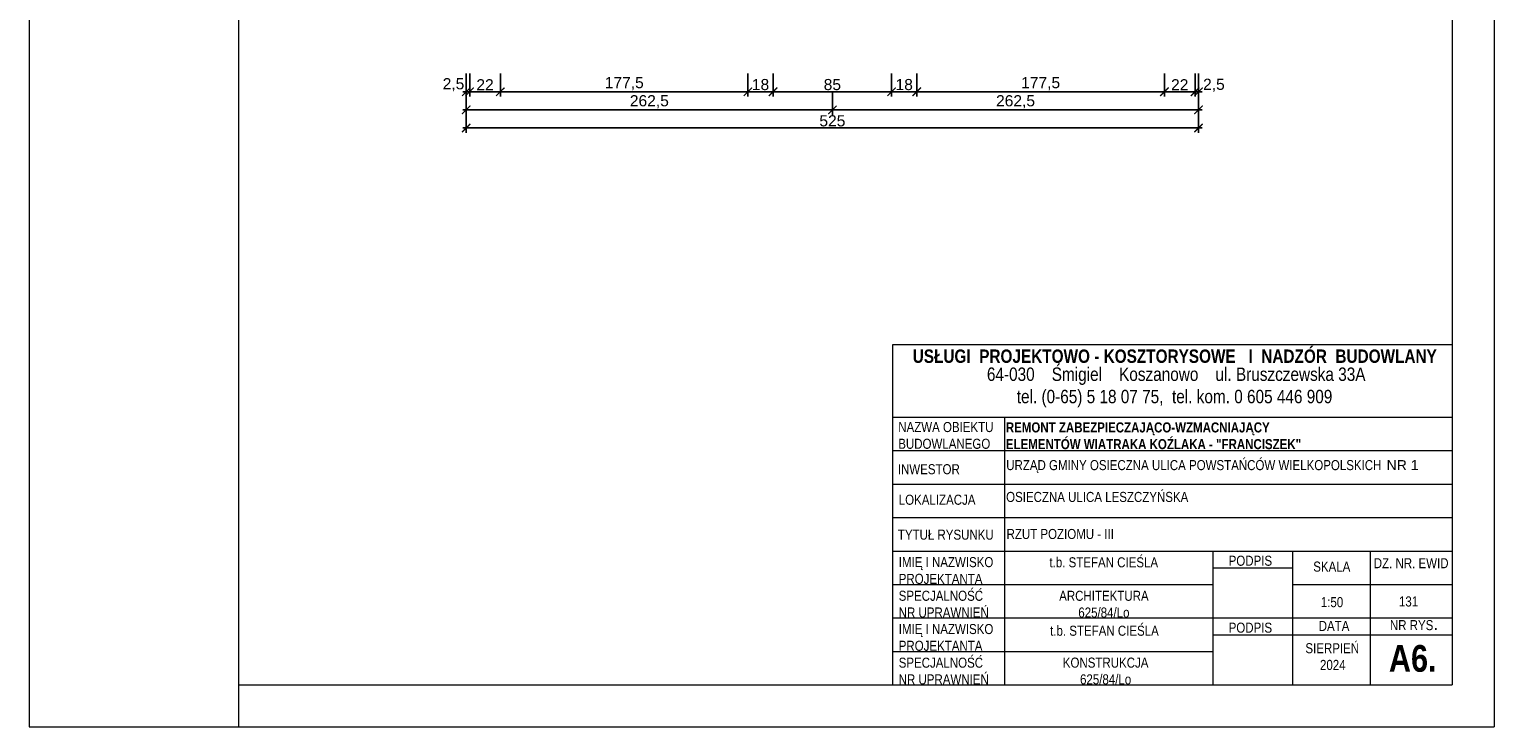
# Model space of a CAD drawing. Header units: millimetres. Extents: x -80660 to 263001, y 590205 to 619905.
# Tile 18 of 64: x -20872 to -10367, y 605055 to 610057. Entities that reach past the tile are written whole.
import ezdxf

# ---------------------------------------------------------------- set-up
doc = ezdxf.new("R2010")
doc.units = ezdxf.units.MM
doc.layers.add('l.c.9', color=3, linetype='Continuous', lineweight=9)
doc.styles.add('styl1', font='arial.ttf')
doc.dimstyles.new('stefan', dxfattribs={"dimtxt": 80, "dimasz": 60, "dimexe": 35, "dimexo": 0, "dimgap": 10, "dimtad": 1, "dimdec": 1, "dimlfac": 0.1, "dimtxsty": 'styl1', "dimblk": 'ARCHTICK', "dimcen": 2.5, "dimdle": 25, "dimadec": 0, "dimazin": 0, "dimtfac": 1, "dimtdec": 1, "dimtmove": 0, "dimatfit": 3, "dimfxl": 1, "dimarcsym": 0})

# ---------------------------------------------------------------- blocks, each defined once
blk = doc.blocks.new('_ArchTick')
at = {"color": 0, "const_width": 0.15}
blk.add_lwpolyline([(-0.5, -0.5), (0.5, 0.5)], dxfattribs=at)
blk = doc.blocks.new('*D402')
at = {"layer": 'Defpoints', "color": 0}
for p in [(-17740, 609739), (-17715, 609739), (-17715, 609609)]:
    blk.add_point(p, dxfattribs=at)
at = {"layer": 'l.c.9', "color": 0, "lineweight": -2}
for p, q in [((-17740, 609739), (-17740, 609574)), ((-17715, 609739), (-17715, 609574)), ((-17765, 609609), (-17690, 609609))]:
    blk.add_line(p, q, dxfattribs=at)
at = {"layer": 'l.c.9', "color": 0, "lineweight": -2, "xscale": 60, "yscale": 60, "zscale": 60, "rotation": 180}
blk.add_blockref('_ArchTick', (-17740, 609609), dxfattribs=at)
at = {"layer": 'l.c.9', "color": 0, "lineweight": -2, "xscale": 60, "yscale": 60, "zscale": 60}
blk.add_blockref('_ArchTick', (-17715, 609609), dxfattribs=at)
at = {"layer": 'l.c.9', "color": 0, "insert": (-17831, 609659), "char_height": 80, "attachment_point": 5, "style": 'styl1'}
blk.add_mtext('2,5', dxfattribs=at)
blk = doc.blocks.new('*D397')
at = {"layer": 'Defpoints', "color": 0}
for p in [(-14510, 609739), (-12735, 609739), (-12735, 609609)]:
    blk.add_point(p, dxfattribs=at)
at = {"layer": 'l.c.9', "color": 0, "lineweight": -2}
for p, q in [((-14510, 609739), (-14510, 609574)), ((-12735, 609739), (-12735, 609574)), ((-14535, 609609), (-12710, 609609))]:
    blk.add_line(p, q, dxfattribs=at)
at = {"layer": 'l.c.9', "color": 0, "lineweight": -2, "xscale": 60, "yscale": 60, "zscale": 60, "rotation": 180}
blk.add_blockref('_ArchTick', (-14510, 609609), dxfattribs=at)
at = {"layer": 'l.c.9', "color": 0, "lineweight": -2, "xscale": 60, "yscale": 60, "zscale": 60}
blk.add_blockref('_ArchTick', (-12735, 609609), dxfattribs=at)
at = {"layer": 'l.c.9', "color": 0, "insert": (-13622, 609667), "char_height": 80, "attachment_point": 5, "style": 'styl1'}
blk.add_mtext('177,5', dxfattribs=at)
blk = doc.blocks.new('*D393')
at = {"layer": 'Defpoints', "color": 0}
for p in [(-17740, 609479), (-12490, 609479), (-12490, 609349)]:
    blk.add_point(p, dxfattribs=at)
at = {"layer": 'l.c.9', "color": 0, "lineweight": -2}
for p, q in [((-17740, 609479), (-17740, 609314)), ((-12490, 609479), (-12490, 609314)), ((-17765, 609349), (-12465, 609349))]:
    blk.add_line(p, q, dxfattribs=at)
at = {"layer": 'l.c.9', "color": 0, "lineweight": -2, "xscale": 60, "yscale": 60, "zscale": 60, "rotation": 180}
blk.add_blockref('_ArchTick', (-17740, 609349), dxfattribs=at)
at = {"layer": 'l.c.9', "color": 0, "lineweight": -2, "xscale": 60, "yscale": 60, "zscale": 60}
blk.add_blockref('_ArchTick', (-12490, 609349), dxfattribs=at)
at = {"layer": 'l.c.9', "color": 0, "insert": (-15115, 609400), "char_height": 80, "attachment_point": 5, "style": 'styl1'}
blk.add_mtext('525', dxfattribs=at)
blk = doc.blocks.new('*D392')
at = {"layer": 'Defpoints', "color": 0}
for p in [(-15115, 609609), (-12490, 609609), (-12490, 609479)]:
    blk.add_point(p, dxfattribs=at)
at = {"layer": 'l.c.9', "color": 0, "lineweight": -2}
for p, q in [((-15115, 609609), (-15115, 609444)), ((-12490, 609609), (-12490, 609444)), ((-15140, 609479), (-12465, 609479))]:
    blk.add_line(p, q, dxfattribs=at)
at = {"layer": 'l.c.9', "color": 0, "lineweight": -2, "xscale": 60, "yscale": 60, "zscale": 60, "rotation": 180}
blk.add_blockref('_ArchTick', (-15115, 609479), dxfattribs=at)
at = {"layer": 'l.c.9', "color": 0, "lineweight": -2, "xscale": 60, "yscale": 60, "zscale": 60}
blk.add_blockref('_ArchTick', (-12490, 609479), dxfattribs=at)
at = {"layer": 'l.c.9', "color": 0, "insert": (-13802, 609537), "char_height": 80, "attachment_point": 5, "style": 'styl1'}
blk.add_mtext('262,5', dxfattribs=at)
blk = doc.blocks.new('*D401')
at = {"layer": 'Defpoints', "color": 0}
for p in [(-17715, 609739), (-17495, 609739), (-17495, 609609)]:
    blk.add_point(p, dxfattribs=at)
at = {"layer": 'l.c.9', "color": 0, "lineweight": -2}
for p, q in [((-17715, 609739), (-17715, 609574)), ((-17495, 609739), (-17495, 609574)), ((-17740, 609609), (-17470, 609609))]:
    blk.add_line(p, q, dxfattribs=at)
at = {"layer": 'l.c.9', "color": 0, "lineweight": -2, "xscale": 60, "yscale": 60, "zscale": 60, "rotation": 180}
blk.add_blockref('_ArchTick', (-17715, 609609), dxfattribs=at)
at = {"layer": 'l.c.9', "color": 0, "lineweight": -2, "xscale": 60, "yscale": 60, "zscale": 60}
blk.add_blockref('_ArchTick', (-17495, 609609), dxfattribs=at)
at = {"layer": 'l.c.9', "color": 0, "insert": (-17605, 609659), "char_height": 80, "attachment_point": 5, "style": 'styl1'}
blk.add_mtext('22', dxfattribs=at)
blk = doc.blocks.new('*D400')
at = {"layer": 'Defpoints', "color": 0}
for p in [(-17495, 609739), (-15720, 609739), (-15720, 609609)]:
    blk.add_point(p, dxfattribs=at)
at = {"layer": 'l.c.9', "color": 0, "lineweight": -2}
for p, q in [((-17495, 609739), (-17495, 609574)), ((-15720, 609739), (-15720, 609574)), ((-17520, 609609), (-15695, 609609))]:
    blk.add_line(p, q, dxfattribs=at)
at = {"layer": 'l.c.9', "color": 0, "lineweight": -2, "xscale": 60, "yscale": 60, "zscale": 60, "rotation": 180}
blk.add_blockref('_ArchTick', (-17495, 609609), dxfattribs=at)
at = {"layer": 'l.c.9', "color": 0, "lineweight": -2, "xscale": 60, "yscale": 60, "zscale": 60}
blk.add_blockref('_ArchTick', (-15720, 609609), dxfattribs=at)
at = {"layer": 'l.c.9', "color": 0, "insert": (-16607, 609667), "char_height": 80, "attachment_point": 5, "style": 'styl1'}
blk.add_mtext('177,5', dxfattribs=at)
blk = doc.blocks.new('*D399')
at = {"layer": 'Defpoints', "color": 0}
for p in [(-17740, 609609), (-15115, 609609), (-15115, 609479)]:
    blk.add_point(p, dxfattribs=at)
at = {"layer": 'l.c.9', "color": 0, "lineweight": -2}
for p, q in [((-17740, 609609), (-17740, 609444)), ((-15115, 609609), (-15115, 609444)), ((-17765, 609479), (-15090, 609479))]:
    blk.add_line(p, q, dxfattribs=at)
at = {"layer": 'l.c.9', "color": 0, "lineweight": -2, "xscale": 60, "yscale": 60, "zscale": 60, "rotation": 180}
blk.add_blockref('_ArchTick', (-17740, 609479), dxfattribs=at)
at = {"layer": 'l.c.9', "color": 0, "lineweight": -2, "xscale": 60, "yscale": 60, "zscale": 60}
blk.add_blockref('_ArchTick', (-15115, 609479), dxfattribs=at)
at = {"layer": 'l.c.9', "color": 0, "insert": (-16427, 609537), "char_height": 80, "attachment_point": 5, "style": 'styl1'}
blk.add_mtext('262,5', dxfattribs=at)
blk = doc.blocks.new('*D398')
at = {"layer": 'Defpoints', "color": 0}
for p in [(-15720, 609739), (-15540, 609739), (-15540, 609609)]:
    blk.add_point(p, dxfattribs=at)
at = {"layer": 'l.c.9', "color": 0, "lineweight": -2}
for p, q in [((-15720, 609739), (-15720, 609574)), ((-15540, 609739), (-15540, 609574)), ((-15745, 609609), (-15515, 609609))]:
    blk.add_line(p, q, dxfattribs=at)
at = {"layer": 'l.c.9', "color": 0, "lineweight": -2, "xscale": 60, "yscale": 60, "zscale": 60, "rotation": 180}
blk.add_blockref('_ArchTick', (-15720, 609609), dxfattribs=at)
at = {"layer": 'l.c.9', "color": 0, "lineweight": -2, "xscale": 60, "yscale": 60, "zscale": 60}
blk.add_blockref('_ArchTick', (-15540, 609609), dxfattribs=at)
at = {"layer": 'l.c.9', "color": 0, "insert": (-15630, 609660), "char_height": 80, "attachment_point": 5, "style": 'styl1'}
blk.add_mtext('18', dxfattribs=at)
blk = doc.blocks.new('*D396')
at = {"layer": 'Defpoints', "color": 0}
for p in [(-14690, 609739), (-14510, 609739), (-14510, 609609)]:
    blk.add_point(p, dxfattribs=at)
at = {"layer": 'l.c.9', "color": 0, "lineweight": -2}
for p, q in [((-14690, 609739), (-14690, 609574)), ((-14510, 609739), (-14510, 609574)), ((-14715, 609609), (-14485, 609609))]:
    blk.add_line(p, q, dxfattribs=at)
at = {"layer": 'l.c.9', "color": 0, "lineweight": -2, "xscale": 60, "yscale": 60, "zscale": 60, "rotation": 180}
blk.add_blockref('_ArchTick', (-14690, 609609), dxfattribs=at)
at = {"layer": 'l.c.9', "color": 0, "lineweight": -2, "xscale": 60, "yscale": 60, "zscale": 60}
blk.add_blockref('_ArchTick', (-14510, 609609), dxfattribs=at)
at = {"layer": 'l.c.9', "color": 0, "insert": (-14600, 609660), "char_height": 80, "attachment_point": 5, "style": 'styl1'}
blk.add_mtext('18', dxfattribs=at)
blk = doc.blocks.new('*D391')
at = {"layer": 'Defpoints', "color": 0}
for p in [(-15540, 609739), (-14690, 609739), (-14690, 609609)]:
    blk.add_point(p, dxfattribs=at)
at = {"layer": 'l.c.9', "color": 0, "lineweight": -2}
for p, q in [((-15540, 609739), (-15540, 609574)), ((-14690, 609739), (-14690, 609574)), ((-15565, 609609), (-14665, 609609))]:
    blk.add_line(p, q, dxfattribs=at)
at = {"layer": 'l.c.9', "color": 0, "lineweight": -2, "xscale": 60, "yscale": 60, "zscale": 60, "rotation": 180}
blk.add_blockref('_ArchTick', (-15540, 609609), dxfattribs=at)
at = {"layer": 'l.c.9', "color": 0, "lineweight": -2, "xscale": 60, "yscale": 60, "zscale": 60}
blk.add_blockref('_ArchTick', (-14690, 609609), dxfattribs=at)
at = {"layer": 'l.c.9', "color": 0, "insert": (-15115, 609660), "char_height": 80, "attachment_point": 5, "style": 'styl1'}
blk.add_mtext('85', dxfattribs=at)
blk = doc.blocks.new('*D395')
at = {"layer": 'Defpoints', "color": 0}
for p in [(-12515, 609739), (-12490, 609739), (-12490, 609609)]:
    blk.add_point(p, dxfattribs=at)
at = {"layer": 'l.c.9', "color": 0, "lineweight": -2}
for p, q in [((-12515, 609739), (-12515, 609574)), ((-12490, 609739), (-12490, 609574)), ((-12540, 609609), (-12465, 609609))]:
    blk.add_line(p, q, dxfattribs=at)
at = {"layer": 'l.c.9', "color": 0, "lineweight": -2, "xscale": 60, "yscale": 60, "zscale": 60, "rotation": 180}
blk.add_blockref('_ArchTick', (-12515, 609609), dxfattribs=at)
at = {"layer": 'l.c.9', "color": 0, "lineweight": -2, "xscale": 60, "yscale": 60, "zscale": 60}
blk.add_blockref('_ArchTick', (-12490, 609609), dxfattribs=at)
at = {"layer": 'l.c.9', "color": 0, "insert": (-12380, 609655), "char_height": 80, "attachment_point": 5, "style": 'styl1'}
blk.add_mtext('2,5', dxfattribs=at)
blk = doc.blocks.new('*D394')
at = {"layer": 'Defpoints', "color": 0}
for p in [(-12735, 609739), (-12515, 609739), (-12515, 609609)]:
    blk.add_point(p, dxfattribs=at)
at = {"layer": 'l.c.9', "color": 0, "lineweight": -2}
for p, q in [((-12735, 609739), (-12735, 609574)), ((-12515, 609739), (-12515, 609574)), ((-12760, 609609), (-12490, 609609))]:
    blk.add_line(p, q, dxfattribs=at)
at = {"layer": 'l.c.9', "color": 0, "lineweight": -2, "xscale": 60, "yscale": 60, "zscale": 60, "rotation": 180}
blk.add_blockref('_ArchTick', (-12735, 609609), dxfattribs=at)
at = {"layer": 'l.c.9', "color": 0, "lineweight": -2, "xscale": 60, "yscale": 60, "zscale": 60}
blk.add_blockref('_ArchTick', (-12515, 609609), dxfattribs=at)
at = {"layer": 'l.c.9', "color": 0, "insert": (-12625, 609659), "char_height": 80, "attachment_point": 5, "style": 'styl1'}
blk.add_mtext('22', dxfattribs=at)

msp = doc.modelspace()

# ---------------------------------------------------------------- linework, layer by layer
at = {"layer": 'l.c.9', "color": 0}
for p, q in [((-20871.86, 619904.52), (-20871.86, 605054.52)), ((-19371.86, 619904.52), (-19371.86, 605054.52)), ((-10371.86, 619904.52), (-10371.86, 605054.52)), ((-10671.86, 619504.52), (-10671.86, 605354.52)), ((-10671.86, 607794.65), (-14682.9, 607794.65)), ((-14682.9, 607794.65), (-14682.9, 605354.52)), ((-10671.86, 607794.65), (-10671.86, 605354.52)), ((-10671.86, 607794.65), (-10671.86, 605354.52)), ((-10671.86, 607794.65), (-10671.86, 605354.52)), ((-14682.9, 607274.52), (-10671.86, 607274.52)), ((-13880.47, 607274.52), (-13880.47, 605354.52)), ((-14682.9, 607034.52), (-10671.86, 607034.52)), ((-14682.9, 606794.52), (-10671.86, 606794.52)), ((-14682.9, 606554.52), (-10671.86, 606554.52)), ((-14682.9, 606314.52), (-10671.86, 606314.52)), ((-12388.2, 606314.52), (-12388.2, 605354.52)), ((-11816.54, 606314.52), (-11816.54, 605354.52)), ((-11259.25, 606314.52), (-11259.25, 605354.52)), ((-12388.2, 606194.52), (-11816.54, 606194.52)), ((-14682.9, 606074.52), (-12388.2, 606074.52)), ((-11816.54, 606074.52), (-10671.86, 606074.52)), ((-14682.9, 605834.52), (-10671.86, 605834.52)), ((-12388.2, 605714.52), (-10671.86, 605714.52)), ((-14682.9, 605594.52), (-12388.2, 605594.52)), ((-19371.86, 605354.52), (-10671.86, 605354.52)), ((-14682.9, 605354.52), (-10671.86, 605354.52)), ((-20871.86, 605054.52), (-10371.86, 605054.52)), ((-20871.86, 605054.52), (-10371.86, 605054.52))]:
    msp.add_line(p, q, dxfattribs=at)

# ---------------------------------------------------------------- texts
for s, insert, char_height, attachment_point in [('{\\fArial Narrow|b1|i0|c238|p34;USŁUGI  PROJEKTOWO - KOSZTORYSOWE   I  NADZÓR  BUDOWLANY\\fArial Narrow|b0|i0|c238|p34;  \\P                              }', (-14539.09, 607760.28), 96, 1), ('{\\fArial|b1|i0|c238|p34;\\P\\pxse0.8125;\\fArial Narrow|b1|i0|c238|p34;\\H0.9x;REMONT ZABEZPIECZAJĄCO-WZMACNIAJĄCY\\PELEMENTÓW WIATRAKA KOŹLAKA - "FRANCISZEK"}', (-13871.5, 607370.74), 80, 1), ('{\\fArial Narrow|b0|i0|c238|p34;RZUT POZIOMU - III}', (-13866.36, 606472.87), 72, 1), ('{\\fArial Narrow|b0|i0|c238|p34;t.b. STEFAN CIEŚLA}', (-13559.24, 606269.72), 72, 1), ('\\P\\pxse0.83333;{\\fArial Narrow|b0|i0|c238|p34;ARCHITEKTURA\\P625/84/Lo}', (-13168.52, 605992.95), 72, 5), ('{\\fArial Narrow|b0|i0|c238|p34;t.b. STEFAN CIEŚLA}', (-13554.35, 605779.06), 72, 1), ('\\P\\pxse0.83333;{\\fArial Narrow|b0|i0|c238|p34;KONSTRUKCJA\\P625/84/Lo}', (-13156.1, 605513.7), 72, 5)]:
    msp.add_mtext(s, dxfattribs=dict(at, insert=insert, char_height=char_height, attachment_point=attachment_point))
at = {"layer": 'l.c.9', "color": 0, "attachment_point": 1}
for s, insert, char_height, width in [('{\\fArial Narrow|b0|i0|c238|p34;64-030    Śmigiel    Koszanowo    ul. Bruszczewska 33A\\P       tel. (0-65) 5 18 07 75,  tel. kom. 0 605 446 909}', (-14007.2, 607630.88), 96, 4580.4641), ('\\pxse0.83333;{\\fArial Narrow|b0|i0|c238|p34;NAZWA OBIEKTU\\PBUDOWLANEGO}', (-14642.79, 607239.98), 72, 1008.2239), ('{\\fArial Narrow|b0|i0|c238|p34;\\H0.75x;URZĄD GMINY OSIECZNA ULICA POWSTAŃCÓW WIELKOPOLSKICH\\fArial|b1|i0|c238|p34;\\H1.3334x; \\fArial|b0|i0|c238|p34;\\H0.749963x;NR 1\\fArial|b1|i0|c238|p34;\\H1.3334x;  }', (-13868.82, 606966.93), 96, 5186.1333), ('\\pxse0.83333;{\\fArial Narrow|b0|i0|c238|p34;INWESTOR}', (-14645.86, 606937.61), 72, 1008.2239), ('{\\fArial Narrow|b0|i0|c238|p34;\\H0.75x;OSIECZNA ULICA LESZCZYŃSKA\\fArial|b1|i0|c238|p34;\\H1.3333x;       }', (-13869.5, 606738.65), 96, 5186.1333), ('{\\fArial Narrow|b0|i0|c238|p34;LOKALIZACJA}', (-14639.06, 606718.54), 72, 1008.2239), ('{\\fArial Narrow|b0|i0|c238|p34;TYTUŁ RYSUNKU}', (-14645.65, 606467.98), 72, 1008.2239), ('\\pxse0.83333;{\\fArial Narrow|b0|i0|c238|p34;IMIĘ I NAZWISKO\\P\\pse0.83333;PROJEKTANTA}', (-14639.35, 606271.08), 72, 1008.2239), ('{\\fArial Narrow|b0|i0|c238|p34;PODPIS}', (-12274.37, 606280.97), 72, 586.9248), ('{\\fArial Narrow|b0|i0|c238|p34;SKALA}', (-11667.89, 606238.82), 72, 1008.2239), ('{\\fArial|b1|i0|c238|p34;              \\fArial Narrow|b1|i0|c238|p34;   \\fArial Narrow|b0|i0|c238|p34; \\H0.75x; DZ. NR. EWID }', (-11900.75, 606263.39), 96, 5186.1333), ('\\pxse0.83333;{\\fArial Narrow|b0|i0|c238|p34;SPECJALNOŚĆ\\PNR UPRAWNIEŃ}', (-14639.59, 606029.8), 72, 1008.2239), ('{\\fArial Narrow|b0|i0|c238|p34;1:50}', (-11613.56, 605984.13), 72, 389.7936), ('{\\fArial Narrow|b0|i0|c238|p34;131}', (-11053.47, 605988.85), 72, 5186.1333), ('{\\fArial Narrow|b0|i0|c238|p34;DATA}', (-11628.67, 605813.26), 72, 1008.2239), ('{\\fArial Narrow|b0|i0|c238|p34;\\H0.75x;NR RYS}.', (-11118.33, 605843.3), 96, 638.9588), ('\\pxse0.83333;{\\fArial Narrow|b0|i0|c238|p34;IMIĘ I NAZWISKO\\P\\pse0.83333;PROJEKTANTA}', (-14639.35, 605791.08), 72, 1008.2239), ('{\\fArial Narrow|b0|i0|c238|p34;PODPIS}', (-12274.37, 605800.97), 72, 586.9248), ('{\\fArial|b1|i0|c238|p34;  \\fArial Narrow|b0|i0|c238|p34;SIERPIEŃ\\P       2024}', (-11779.87, 605653.58), 72, 1134.6824), ('{\\fArial Narrow|b1|i0|c238|p34;A6.}', (-11125.8, 605640.45), 192, 3332.2667), ('\\pxse0.83333;{\\fArial Narrow|b0|i0|c238|p34;SPECJALNOŚĆ\\PNR UPRAWNIEŃ}', (-14639.59, 605549.8), 72, 1008.2239)]:
    msp.add_mtext(s, dxfattribs=dict(at, insert=insert, char_height=char_height, width=width))

# ---------------------------------------------------------------- dimensions: what is measured, and where the dimension line sits
at = {"layer": 'l.c.9', "color": 0}
for base, p1, p2, picture, middle in [((-17714.61, 609608.95), (-17739.61, 609738.95), (-17714.61, 609738.95), '*D402', (-17831.08, 609659.02)), ((-12489.61, 609608.95), (-12514.61, 609738.95), (-12489.61, 609738.95), '*D395', (-12380.09, 609655.22))]:
    dim = msp.add_linear_dim(base=base, p1=p1, p2=p2, dimstyle='stefan', override={"dimtmove": 2}, dxfattribs=at)
    dim.commit()
    dim.dimension.update_dxf_attribs({"geometry": picture, "text_midpoint": middle, "dimtype": 160})
for base, p1, p2, picture, middle in [((-17494.61, 609608.95), (-17714.61, 609738.95), (-17494.61, 609738.95), '*D401', (-17604.61, 609659.12)), ((-15719.61, 609608.95), (-17494.61, 609738.95), (-15719.61, 609738.95), '*D400', (-16607.11, 609667.03)), ((-15539.61, 609608.95), (-15719.61, 609738.95), (-15539.61, 609738.95), '*D398', (-15629.61, 609659.8)), ((-14689.61, 609608.95), (-15539.61, 609738.95), (-14689.61, 609738.95), '*D391', (-15114.61, 609659.8)), ((-14509.61, 609608.95), (-14689.61, 609738.95), (-14509.61, 609738.95), '*D396', (-14599.61, 609659.8)), ((-12734.61, 609608.95), (-14509.61, 609738.95), (-12734.61, 609738.95), '*D397', (-13622.11, 609667.03)), ((-12514.61, 609608.95), (-12734.61, 609738.95), (-12514.61, 609738.95), '*D394', (-12624.61, 609659.12)), ((-12489.61, 609478.95), (-15114.61, 609608.95), (-12489.61, 609608.95), '*D392', (-13802.11, 609537.03))]:
    dim = msp.add_linear_dim(base=base, p1=p1, p2=p2, dimstyle='stefan', override={"dimtmove": 1}, dxfattribs=at)
    dim.commit()
    dim.dimension.update_dxf_attribs({"geometry": picture, "text_midpoint": middle})
for base, p1, p2, picture, middle in [((-15114.61, 609478.95), (-17739.61, 609608.95), (-15114.61, 609608.95), '*D399', (-16427.11, 609537.03)), ((-12489.61, 609348.95), (-17739.61, 609478.95), (-12489.61, 609478.95), '*D393', (-15114.61, 609399.8))]:
    dim = msp.add_linear_dim(base=base, p1=p1, p2=p2, dimstyle='stefan', dxfattribs=at)
    dim.commit()
    dim.dimension.update_dxf_attribs({"geometry": picture, "text_midpoint": middle})

doc.saveas('drawing.dxf')
